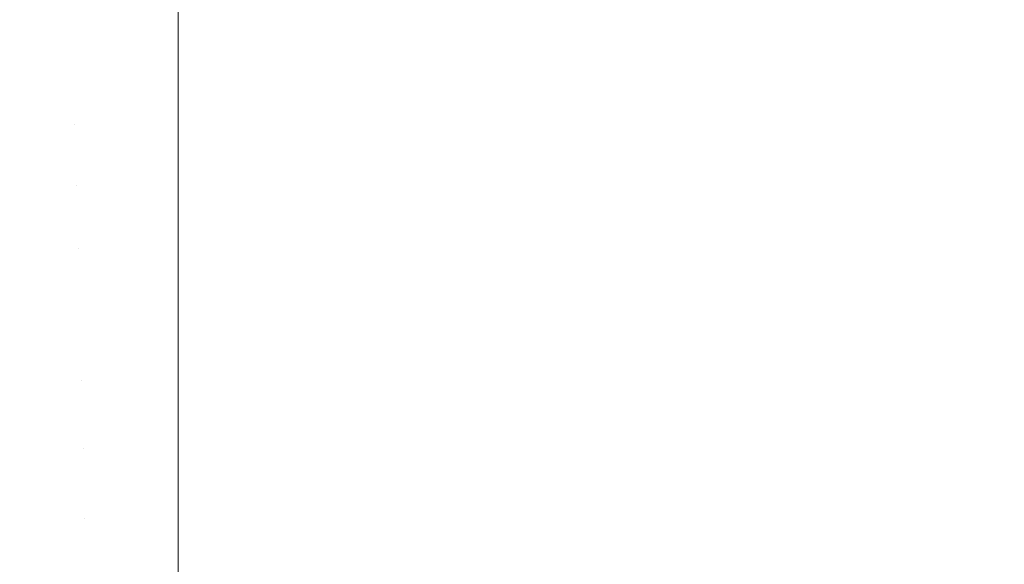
# Model space of a CAD drawing. Header units: centimetres. Extents: x -26.3 to 27.5, y 5.9 to 64.6.
# Tile 224 of 256: x -8.0928 to -8.0539, y 7.6512 to 7.6727. Entities that reach past the tile are written whole.
import ezdxf

# ---------------------------------------------------------------- set-up
doc = ezdxf.new("R2010")
doc.units = ezdxf.units.CM
doc.header["$LTSCALE"] = 2.54
doc.layers.add('Lucido design-1', color=7, linetype='Continuous')

# ---------------------------------------------------------------- blocks, each defined once
blk = doc.blocks.new('Gruppo-3-1')
at = {"color": 7, "linetype": 'Continuous', "lineweight": 9}
for points, invisible_edges in [([(27.113463, 7.671037, -743.143568), (27.113463, 7.673939, -743.146605), (-25.986537, 7.673939, -743.146605), (-25.986537, 7.671037, -743.143568)], 10), ([(27.113463, 7.671037, -779.243568), (27.113463, 7.673939, -779.246605), (-25.986537, 7.673939, -779.246605), (-25.986537, 7.671037, -779.243568)], 10), ([(9.213463, 7.67394, -743.481723), (9.213463, 7.670923, -743.484875), (-8.086537, 7.670923, -743.484875), (-8.086537, 7.673186, -743.482511)], 10), ([(9.213463, 7.67394, -779.581723), (9.213463, 7.670923, -779.584875), (-8.086537, 7.670923, -779.584875), (-8.086537, 7.673186, -779.582511)], 10), ([(-8.090681, 7.670923, -743.484941), (-8.094821, 7.670923, -743.48514), (-8.094972, 7.673198, -743.482794), (-8.090757, 7.673198, -743.482591)], 15), ([(-8.090681, 7.670923, -779.584941), (-8.094821, 7.670923, -779.58514), (-8.094972, 7.673198, -779.582794), (-8.090757, 7.673198, -779.582591)], 15), ([(-8.086537, 7.670923, -743.484875), (-8.090681, 7.670923, -743.484941), (-8.090757, 7.673198, -743.482591), (-8.086537, 7.673186, -743.482511)], 7), ([(-8.086537, 7.670923, -779.584875), (-8.090681, 7.670923, -779.584941), (-8.090757, 7.673198, -779.582591), (-8.086537, 7.673186, -779.582511)], 7), ([(-25.986537, 7.671037, -743.143568), (-25.986537, 7.67092, -743.143456), (27.113463, 7.67092, -743.143456), (27.113463, 7.671037, -743.143568)], 10), ([(-25.986537, 7.671037, -779.243568), (-25.986537, 7.67092, -779.243456), (27.113463, 7.67092, -779.243456), (27.113463, 7.671037, -779.243568)], 10), ([(27.113463, 7.667994, -743.140641), (27.113463, 7.67092, -743.143456), (-25.986537, 7.67092, -743.143456), (-25.986537, 7.667994, -743.140641)], 10), ([(27.113463, 7.667994, -779.240641), (27.113463, 7.67092, -779.243456), (-25.986537, 7.67092, -779.243456), (-25.986537, 7.667994, -779.240641)], 10), ([(-8.090608, 7.668571, -743.487216), (-8.094675, 7.668571, -743.487411), (-8.094821, 7.670923, -743.48514), (-8.090681, 7.670923, -743.484941)], 15), ([(-8.090608, 7.668571, -779.587216), (-8.094675, 7.668571, -779.587411), (-8.094821, 7.670923, -779.58514), (-8.090681, 7.670923, -779.584941)], 15), ([(-8.090608, 7.668571, -743.487216), (-8.090681, 7.670923, -743.484941), (-8.086537, 7.670923, -743.484875)], 11), ([(-8.090608, 7.668571, -779.587216), (-8.090681, 7.670923, -779.584941), (-8.086537, 7.670923, -779.584875)], 11), ([(-8.086537, 7.670923, -743.484875), (-8.086537, 7.667771, -743.487892), (-8.090608, 7.668571, -743.487216)], 10), ([(-8.086537, 7.670923, -779.584875), (-8.086537, 7.667771, -779.587892), (-8.090608, 7.668571, -779.587216)], 10), ([(-8.086537, 7.667771, -743.487892), (-8.086537, 7.670923, -743.484875), (9.213463, 7.670923, -743.484875), (9.213463, 7.669765, -743.485983)], 10), ([(-8.086537, 7.667771, -779.587892), (-8.086537, 7.670923, -779.584875), (9.213463, 7.670923, -779.584875), (9.213463, 7.669765, -779.585983)], 10), ([(9.213463, 7.669765, -743.485983), (9.213463, 7.667771, -743.487892), (-8.086537, 7.667771, -743.487892)], 10), ([(9.213463, 7.669765, -779.585983), (9.213463, 7.667771, -779.587892), (-8.086537, 7.667771, -779.587892)], 10), ([(-8.090538, 7.666147, -743.489412), (-8.094534, 7.666147, -743.489604), (-8.094675, 7.668571, -743.487411), (-8.090608, 7.668571, -743.487216)], 15), ([(-8.090538, 7.666147, -779.589412), (-8.094534, 7.666147, -779.589604), (-8.094675, 7.668571, -779.587411), (-8.090608, 7.668571, -779.587216)], 15), ([(-8.090538, 7.666147, -743.489412), (-8.090608, 7.668571, -743.487216), (-8.086537, 7.667771, -743.487892)], 11), ([(-8.090538, 7.666147, -779.589412), (-8.090608, 7.668571, -779.587216), (-8.086537, 7.667771, -779.587892)], 11), ([(-25.986537, 7.667994, -743.140641), (-25.986537, 7.667767, -743.140441), (27.113463, 7.667767, -743.140441), (27.113463, 7.667994, -743.140641)], 10), ([(-25.986537, 7.667994, -779.240641), (-25.986537, 7.667767, -779.240441), (27.113463, 7.667767, -779.240441), (27.113463, 7.667994, -779.240641)], 10), ([(27.113463, 7.664826, -743.137842), (27.113463, 7.667767, -743.140441), (-25.986537, 7.667767, -743.140441), (-25.986537, 7.664826, -743.137842)], 10), ([(27.113463, 7.664826, -779.237842), (27.113463, 7.667767, -779.240441), (-25.986537, 7.667767, -779.240441), (-25.986537, 7.664826, -779.237842)], 10), ([(-8.086537, 7.667771, -743.487892), (-8.086537, 7.666131, -743.48933), (-8.090538, 7.666147, -743.489412)], 10), ([(-8.086537, 7.667771, -779.587892), (-8.086537, 7.666131, -779.58933), (-8.090538, 7.666147, -779.589412)], 10), ([(-8.086537, 7.666131, -743.48933), (-8.086537, 7.667771, -743.487892), (9.213463, 7.667771, -743.487892), (9.213463, 7.665026, -743.490299)], 10), ([(9.213463, 7.667771, -779.587892), (9.213463, 7.665026, -779.590299), (-8.086537, 7.664491, -779.590768), (-8.086537, 7.666131, -779.58933)], 10), ([(-8.086537, 7.666131, -779.58933), (-8.086537, 7.667771, -779.587892), (9.213463, 7.667771, -779.587892)], 10), ([(-8.09047, 7.663651, -743.491528), (-8.094399, 7.663651, -743.491717), (-8.094534, 7.666147, -743.489604), (-8.090538, 7.666147, -743.489412)], 15), ([(-8.09047, 7.663651, -779.591528), (-8.094399, 7.663651, -779.591717), (-8.094534, 7.666147, -779.589604), (-8.090538, 7.666147, -779.589412)], 15), ([(-8.090538, 7.666147, -743.489412), (-8.086537, 7.666131, -743.48933), (-8.086537, 7.664491, -743.490768)], 9), ([(-8.086537, 7.664491, -743.490768), (-8.09047, 7.663651, -743.491528), (-8.090538, 7.666147, -743.489412)], 11), ([(-8.090538, 7.666147, -779.589412), (-8.086537, 7.666131, -779.58933), (-8.086537, 7.664491, -779.590768)], 9), ([(-8.086537, 7.664491, -779.590768), (-8.09047, 7.663651, -779.591528), (-8.090538, 7.666147, -779.589412)], 11), ([(9.213463, 7.665026, -743.490299), (9.213463, 7.664491, -743.490768), (-8.086537, 7.664491, -743.490768), (-8.086537, 7.666131, -743.48933)], 10), ([(-25.986537, 7.664826, -743.137842), (-25.986537, 7.664486, -743.137566), (27.113463, 7.664486, -743.137566), (27.113463, 7.664826, -743.137842)], 10), ([(-25.986537, 7.664826, -779.237842), (-25.986537, 7.664486, -779.237566), (27.113463, 7.664486, -779.237566), (27.113463, 7.664826, -779.237842)], 10), ([(9.213463, 7.665026, -779.590299), (9.213463, 7.664491, -779.590768), (-8.086537, 7.664491, -779.590768)], 10), ([(27.113463, 7.661557, -743.135191), (27.113463, 7.664486, -743.137566), (-25.986537, 7.664486, -743.137566), (-25.986537, 7.661557, -743.135191)], 10), ([(27.113463, 7.661557, -779.235191), (27.113463, 7.664486, -779.237566), (-25.986537, 7.664486, -779.237566), (-25.986537, 7.661557, -779.235191)], 10), ([(-8.086537, 7.664491, -743.490768), (-8.086537, 7.66364, -743.491451), (-8.09047, 7.663651, -743.491528)], 10), ([(-8.086537, 7.664491, -779.590768), (-8.086537, 7.66364, -779.591451), (-8.09047, 7.663651, -779.591528)], 10), ([(9.213463, 7.664491, -743.490768), (9.213463, 7.661088, -743.493499), (-8.086537, 7.661088, -743.493499), (-8.086537, 7.66364, -743.491451)], 10), ([(-8.086537, 7.66364, -743.491451), (-8.086537, 7.664491, -743.490768), (9.213463, 7.664491, -743.490768)], 10), ([(9.213463, 7.664491, -779.590768), (9.213463, 7.661088, -779.593499), (-8.086537, 7.661088, -779.593499), (-8.086537, 7.66364, -779.591451)], 10), ([(-8.086537, 7.66364, -779.591451), (-8.086537, 7.664491, -779.590768), (9.213463, 7.664491, -779.590768)], 10), ([(-8.090405, 7.661088, -743.493561), (-8.094268, 7.661088, -743.493747), (-8.094399, 7.663651, -743.491717), (-8.09047, 7.663651, -743.491528)], 15), ([(-8.090405, 7.661088, -779.593561), (-8.094268, 7.661088, -779.593747), (-8.094399, 7.663651, -779.591717), (-8.09047, 7.663651, -779.591528)], 15), ([(-8.086537, 7.661088, -743.493499), (-8.090405, 7.661088, -743.493561), (-8.09047, 7.663651, -743.491528), (-8.086537, 7.66364, -743.491451)], 7), ([(-8.086537, 7.661088, -779.593499), (-8.090405, 7.661088, -779.593561), (-8.09047, 7.663651, -779.591528), (-8.086537, 7.66364, -779.591451)], 7), ([(-25.986537, 7.661557, -743.135191), (-25.986537, 7.661085, -743.134833), (27.113463, 7.661085, -743.134833), (27.113463, 7.661557, -743.135191)], 10), ([(-25.986537, 7.661557, -779.235191), (-25.986537, 7.661085, -779.234833), (27.113463, 7.661085, -779.234833), (27.113463, 7.661557, -779.235191)], 10), ([(27.113463, 7.659762, -743.133829), (27.113463, 7.661085, -743.134833), (-25.986537, 7.661085, -743.134833), (-25.986537, 7.659762, -743.133829)], 10), ([(27.113463, 7.659762, -779.233829), (27.113463, 7.661085, -779.234833), (-25.986537, 7.661085, -779.234833), (-25.986537, 7.659762, -779.233829)], 10), ([(-8.090342, 7.65846, -743.49551), (-8.094144, 7.65846, -743.495693), (-8.094268, 7.661088, -743.493747), (-8.090405, 7.661088, -743.493561)], 15), ([(-8.090342, 7.65846, -779.59551), (-8.094144, 7.65846, -779.595693), (-8.094268, 7.661088, -779.593747), (-8.090405, 7.661088, -779.593561)], 15), ([(-8.090342, 7.65846, -743.49551), (-8.090405, 7.661088, -743.493561), (-8.086537, 7.661088, -743.493499)], 11), ([(-8.090342, 7.65846, -779.59551), (-8.090405, 7.661088, -779.593561), (-8.086537, 7.661088, -779.593499)], 11), ([(-8.086537, 7.661088, -743.493499), (-8.086537, 7.65757, -743.496079), (-8.090342, 7.65846, -743.49551)], 10), ([(-8.086537, 7.661088, -779.593499), (-8.086537, 7.65757, -779.596079), (-8.090342, 7.65846, -779.59551)], 10), ([(-8.086537, 7.65757, -743.496079), (-8.086537, 7.661088, -743.493499), (9.213463, 7.661088, -743.493499), (9.213463, 7.660011, -743.494289)], 10), ([(-8.086537, 7.65757, -779.596079), (-8.086537, 7.661088, -779.593499), (9.213463, 7.661088, -779.593499), (9.213463, 7.660011, -779.594289)], 10), ([(-25.986537, 7.659762, -743.133829), (-25.986537, 7.657558, -743.132266), (27.113463, 7.657558, -743.132266), (27.113463, 7.659762, -743.133829)], 10), ([(-25.986537, 7.659762, -779.233829), (-25.986537, 7.657558, -779.232266), (27.113463, 7.657558, -779.232266), (27.113463, 7.659762, -779.233829)], 10), ([(9.213463, 7.660011, -743.494289), (9.213463, 7.65757, -743.496079), (-8.086537, 7.65757, -743.496079)], 10), ([(9.213463, 7.660011, -779.594289), (9.213463, 7.65757, -779.596079), (-8.086537, 7.65757, -779.596079)], 10), ([(-8.090283, 7.655769, -743.497371), (-8.094024, 7.655769, -743.497551), (-8.094144, 7.65846, -743.495693), (-8.090342, 7.65846, -743.49551)], 15), ([(-8.090283, 7.655769, -779.597371), (-8.094024, 7.655769, -779.597551), (-8.094144, 7.65846, -779.595693), (-8.090342, 7.65846, -779.59551)], 15), ([(-8.090283, 7.655769, -743.497371), (-8.090342, 7.65846, -743.49551), (-8.086537, 7.65757, -743.496079)], 11), ([(-8.090283, 7.655769, -779.597371), (-8.090342, 7.65846, -779.59551), (-8.086537, 7.65757, -779.596079)], 11), ([(27.113463, 7.656304, -743.131377), (27.113463, 7.657558, -743.132266), (-25.986537, 7.657558, -743.132266), (-25.986537, 7.656304, -743.131377)], 10), ([(27.113463, 7.656304, -779.231377), (27.113463, 7.657558, -779.232266), (-25.986537, 7.657558, -779.232266), (-25.986537, 7.656304, -779.231377)], 10), ([(-8.086537, 7.65757, -743.496079), (-8.086537, 7.655756, -743.497291), (-8.090283, 7.655769, -743.497371)], 10), ([(-8.086537, 7.65757, -779.596079), (-8.086537, 7.655756, -779.597291), (-8.090283, 7.655769, -779.597371)], 10), ([(9.213463, 7.65757, -743.496079), (9.213463, 7.654756, -743.497959), (-8.086537, 7.653942, -743.498503), (-8.086537, 7.655756, -743.497291)], 10), ([(-8.086537, 7.655756, -743.497291), (-8.086537, 7.65757, -743.496079), (9.213463, 7.65757, -743.496079)], 10), ([(-8.086537, 7.655756, -779.597291), (-8.086537, 7.65757, -779.596079), (9.213463, 7.65757, -779.596079), (9.213463, 7.654756, -779.597959)], 10), ([(-25.986537, 7.656304, -743.131377), (-25.986537, 7.653931, -743.129842), (27.113463, 7.653931, -743.129842), (27.113463, 7.656304, -743.131377)], 10), ([(-25.986537, 7.656304, -779.231377), (-25.986537, 7.653931, -779.229842), (27.113463, 7.653931, -779.229842), (27.113463, 7.656304, -779.231377)], 10), ([(-8.090226, 7.653019, -743.499143), (-8.093911, 7.653019, -743.499321), (-8.094024, 7.655769, -743.497551), (-8.090283, 7.655769, -743.497371)], 15), ([(-8.090226, 7.653019, -779.599143), (-8.093911, 7.653019, -779.599321), (-8.094024, 7.655769, -779.597551), (-8.090283, 7.655769, -779.597371)], 15), ([(-8.090283, 7.655769, -743.497371), (-8.086537, 7.655756, -743.497291), (-8.086537, 7.653942, -743.498503)], 9), ([(-8.086537, 7.653942, -743.498503), (-8.090226, 7.653019, -743.499143), (-8.090283, 7.655769, -743.497371)], 11), ([(-8.090283, 7.655769, -779.597371), (-8.086537, 7.655756, -779.597291), (-8.086537, 7.653942, -779.598503)], 9), ([(-8.086537, 7.653942, -779.598503), (-8.090226, 7.653019, -779.599143), (-8.090283, 7.655769, -779.597371)], 11), ([(9.213463, 7.654756, -779.597959), (9.213463, 7.653942, -779.598503), (-8.086537, 7.653942, -779.598503), (-8.086537, 7.655756, -779.597291)], 10), ([(9.213463, 7.654756, -743.497959), (9.213463, 7.653942, -743.498503), (-8.086537, 7.653942, -743.498503)], 10), ([(27.113463, 7.652741, -743.129071), (27.113463, 7.653931, -743.129842), (-25.986537, 7.653931, -743.129842), (-25.986537, 7.652741, -743.129071)], 10), ([(27.113463, 7.652741, -779.229071), (27.113463, 7.653931, -779.229842), (-25.986537, 7.653931, -779.229842), (-25.986537, 7.652741, -779.229071)], 10), ([(-8.086537, 7.653942, -743.498503), (-8.086537, 7.65301, -743.499069), (-8.090226, 7.653019, -743.499143)], 10), ([(-8.086537, 7.653942, -779.598503), (-8.086537, 7.65301, -779.599069), (-8.090226, 7.653019, -779.599143)], 10), ([(9.213463, 7.653942, -743.498503), (9.213463, 7.650212, -743.500767), (-8.086537, 7.650212, -743.500767), (-8.086537, 7.65301, -743.499069)], 10), ([(-8.086537, 7.65301, -743.499069), (-8.086537, 7.653942, -743.498503), (9.213463, 7.653942, -743.498503)], 10), ([(9.213463, 7.653942, -779.598503), (9.213463, 7.650212, -779.600767), (-8.086537, 7.650212, -779.600767), (-8.086537, 7.65301, -779.599069)], 10), ([(-8.086537, 7.65301, -779.599069), (-8.086537, 7.653942, -779.598503), (9.213463, 7.653942, -779.598503)], 10), ([(-25.986537, 7.652741, -743.129071), (-25.986537, 7.650202, -743.127578), (27.113463, 7.650202, -743.127578), (27.113463, 7.652741, -743.129071)], 10), ([(-25.986537, 7.652741, -779.229071), (-25.986537, 7.650202, -779.227578), (27.113463, 7.650202, -779.227578), (27.113463, 7.652741, -779.229071)], 10), ([(-8.090172, 7.650212, -743.500825), (-8.093803, 7.650212, -743.501), (-8.093911, 7.653019, -743.499321), (-8.090226, 7.653019, -743.499143)], 15), ([(-8.090172, 7.650212, -779.600825), (-8.093803, 7.650212, -779.601), (-8.093911, 7.653019, -779.599321), (-8.090226, 7.653019, -779.599143)], 15), ([(-8.086537, 7.650212, -743.500767), (-8.090172, 7.650212, -743.500825), (-8.090226, 7.653019, -743.499143), (-8.086537, 7.65301, -743.499069)], 7), ([(-8.086537, 7.650212, -779.600767), (-8.090172, 7.650212, -779.600825), (-8.090226, 7.653019, -779.599143), (-8.086537, 7.65301, -779.599069)], 7)]:
    blk.add_3dface(points, dxfattribs=dict(at, invisible_edges=invisible_edges))
blk = doc.blocks.new('Gruppo-4-1')
at = {"color": 7}
blk.add_blockref('Gruppo-3-1', (0, 0), dxfattribs=at)

msp = doc.modelspace()

# ---------------------------------------------------------------- block references
at = {"layer": 'Lucido design-1', "color": 7}
msp.add_blockref('Gruppo-4-1', (0, 0), dxfattribs=at)

doc.saveas('drawing.dxf')
